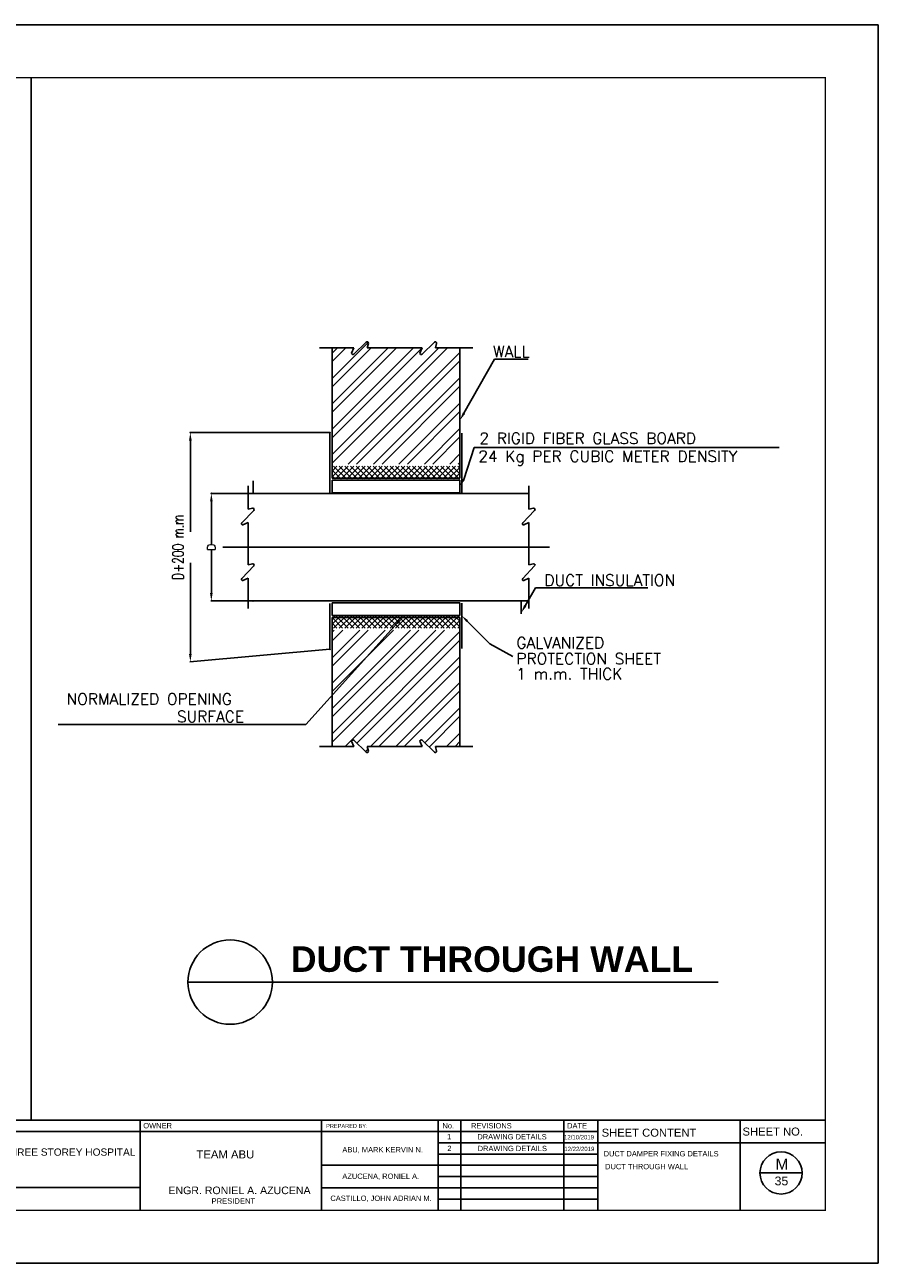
# Model space of a CAD drawing. Header units: millimetres. Extents: x 0 to 531, y -4 to 262.
# Tile 29 of 35: x 374 to 423, y 95 to 165. Entities that reach past the tile are written whole.
import ezdxf
from ezdxf.enums import TextEntityAlignment as Align

# ---------------------------------------------------------------- set-up
doc = ezdxf.new("R2010")
doc.units = ezdxf.units.MM
doc.linetypes.add('CENTER', pattern=[50.8, 31.75, -6.35, 6.35, -6.35])
doc.layers.add('.1', color=1, linetype='Continuous')
doc.layers.add('template', color=7, linetype='Continuous')
doc.styles.add('arial', font='arial.ttf')
doc.styles.add('ROMANS', font='romans.shx', dxfattribs={"width": 0.8, "height": 100})

# ---------------------------------------------------------------- blocks, each defined once
blk = doc.blocks.new('*X16')
at = {"color": 0, "linetype": 'Continuous'}
for p, q in [((-3.59, 131.65), (7.68, 142.91)), ((-3.59, 107.78), (29.84, 141.21)), ((-3.59, 115.74), (21.89, 141.21)), ((-3.59, 123.69), (13.93, 141.21)), ((-3.59, 139.6), (-1.98, 141.21)), ((-3.59, 105.13), (32.49, 141.21)), ((-3.59, 113.09), (24.54, 141.21)), ((-3.59, 121.04), (16.58, 141.21)), ((-3.59, 129), (8.63, 141.21)), ((-3.59, 136.95), (0.67, 141.21)), ((1.39, 104.8), (36.41, 139.83)), ((4.04, 104.8), (36.41, 137.18)), ((9.35, 104.8), (36.41, 131.87)), ((12, 104.8), (36.41, 129.22)), ((17.3, 104.8), (36.41, 123.92)), ((19.95, 104.8), (36.41, 121.27)), ((25.26, 104.8), (36.41, 115.96)), ((27.91, 104.8), (36.41, 113.31)), ((33.21, 104.8), (36.41, 108.01)), ((35.86, 104.8), (36.41, 105.36))]:
    blk.add_line(p, q, dxfattribs=at)
blk = doc.blocks.new('*X14')
at = {"color": 0, "linetype": 'Continuous'}
for p, q in [((-3.67, 54.66), (-0.94, 57.39)), ((-3.67, 56.43), (-2.71, 57.39)), ((-0.36, 53.39), (-3.67, 56.71)), ((-2.13, 53.39), (-3.67, 54.94)), ((-3.18, 53.39), (0.82, 57.39)), ((1.41, 53.39), (-2.59, 57.39)), ((-1.41, 53.39), (2.59, 57.39)), ((3.18, 53.39), (-0.82, 57.39)), ((0.36, 53.39), (4.36, 57.39)), ((4.94, 53.39), (0.94, 57.39)), ((2.13, 53.39), (6.13, 57.39)), ((6.71, 53.39), (2.71, 57.39)), ((3.89, 53.39), (7.89, 57.39)), ((8.48, 53.39), (4.48, 57.39)), ((5.66, 53.39), (9.66, 57.39)), ((10.25, 53.39), (6.25, 57.39)), ((7.43, 53.39), (11.43, 57.39)), ((12.02, 53.39), (8.02, 57.39)), ((9.2, 53.39), (13.2, 57.39)), ((13.78, 53.39), (9.78, 57.39)), ((10.97, 53.39), (14.97, 57.39)), ((15.55, 53.39), (11.55, 57.39)), ((12.73, 53.39), (16.73, 57.39)), ((17.32, 53.39), (13.32, 57.39)), ((14.5, 53.39), (18.5, 57.39)), ((19.09, 53.39), (15.09, 57.39)), ((16.27, 53.39), (20.27, 57.39)), ((20.85, 53.39), (16.85, 57.39)), ((18.04, 53.39), (22.04, 57.39)), ((22.62, 53.39), (18.62, 57.39)), ((19.8, 53.39), (23.8, 57.39)), ((24.39, 53.39), (20.39, 57.39)), ((21.57, 53.39), (25.57, 57.39)), ((26.16, 53.39), (22.16, 57.39)), ((23.34, 53.39), (27.34, 57.39)), ((27.93, 53.39), (23.93, 57.39)), ((25.11, 53.39), (29.11, 57.39)), ((29.69, 53.39), (25.69, 57.39)), ((26.88, 53.39), (30.88, 57.39)), ((31.46, 53.39), (27.46, 57.39)), ((28.64, 53.39), (32.64, 57.39)), ((33.23, 53.39), (29.23, 57.39)), ((30.41, 53.39), (34.41, 57.39)), ((35, 53.39), (31, 57.39)), ((32.18, 53.39), (36.18, 57.39)), ((36.33, 53.83), (32.76, 57.39)), ((33.95, 53.39), (36.33, 55.77)), ((36.33, 55.6), (34.53, 57.39)), ((36.33, 57.36), (36.3, 57.39)), ((35.71, 53.39), (36.33, 54))]:
    blk.add_line(p, q, dxfattribs=at)
blk = doc.blocks.new('*X15')
at = {"color": 0, "linetype": 'Continuous'}
for p, q in [((-3.59, 20.28), (28.87, 52.74)), ((-3.59, 28.23), (20.92, 52.74)), ((-3.59, 36.19), (12.96, 52.74)), ((-3.59, 44.14), (5.01, 52.74)), ((-3.59, 52.1), (-2.95, 52.74)), ((-3.59, 17.63), (31.52, 52.74)), ((-3.59, 25.58), (23.57, 52.74)), ((-3.59, 33.54), (15.61, 52.74)), ((-3.59, 41.49), (7.66, 52.74)), ((-3.59, 49.45), (-0.3, 52.74)), ((0.42, 16.33), (36.41, 52.32)), ((4.1, 17.36), (36.41, 49.67)), ((8.38, 16.33), (36.41, 44.37)), ((11.03, 16.33), (36.41, 41.72)), ((16.33, 16.33), (36.41, 36.41)), ((18.98, 16.33), (36.41, 33.76)), ((25.39, 17.43), (36.41, 28.46)), ((26.74, 16.13), (36.41, 25.81)), ((32.24, 16.33), (36.41, 20.5)), ((3.07, 16.33), (3.15, 16.41)), ((6.81, 14.76), (7.57, 15.53)), ((24.29, 16.33), (24.47, 16.52)), ((34.89, 16.33), (36.41, 17.85))]:
    blk.add_line(p, q, dxfattribs=at)

msp = doc.modelspace()

# ---------------------------------------------------------------- linework, layer by layer
at = {"layer": '.1', "color": 0}
msp.add_line((422.775, 165.136), (323.499, 165.136), dxfattribs=at)
for p, q in [((374.641, 162.128), (374.641, 102.869)), ((410.086, 141.11), (417.139, 141.11)), ((395.428, 131.117), (390.253, 125.363)), ((390.253, 125.363), (376.168, 125.363)), ((388.341, 110.72), (383.545, 110.72)), ((388.341, 110.72), (413.681, 110.72))]:
    msp.add_line(p, q)
at = {"linetype": 'Continuous'}
for p, q in [((392.977, 146.767), (391.022, 146.767)), ((391.748, 146.767), (391.748, 139.367)), ((391.748, 146.767), (392.977, 146.767)), ((392.977, 146.767), (392.848, 146.473)), ((392.971, 146.416), (393.676, 147.094)), ((393.797, 147.025), (393.738, 146.767)), ((396.852, 146.767), (393.738, 146.767)), ((396.852, 146.767), (396.723, 146.473)), ((396.846, 146.416), (397.551, 147.094)), ((397.672, 147.025), (397.613, 146.767)), ((399.729, 146.767), (397.613, 146.767)), ((399.004, 146.767), (397.613, 146.767)), ((399.004, 139.367), (399.004, 146.767)), ((399.23, 143.058), (400.964, 146.126)), ((400.964, 146.126), (402.872, 146.126)), ((399.215, 139.294), (399.804, 141.11)), ((399.804, 141.11), (410.086, 141.11)), ((386.959, 137.598), (386.959, 138.931)), ((387.249, 138.495), (387.249, 139.221)), ((391.732, 139.249), (398.988, 139.249)), ((391.732, 138.523), (391.732, 139.249)), ((391.748, 139.367), (399.004, 139.367)), ((398.988, 139.249), (398.988, 138.523)), ((402.922, 137.598), (402.922, 138.931)), ((386.959, 138.495), (402.922, 138.495)), ((398.988, 138.523), (391.732, 138.523)), ((386.608, 136.831), (387.286, 137.536)), ((387.217, 137.657), (386.959, 137.598)), ((402.571, 136.831), (403.249, 137.536)), ((403.18, 137.657), (402.922, 137.598)), ((386.959, 136.837), (386.665, 136.708)), ((386.959, 135.441), (386.959, 136.837)), ((386.959, 135.441), (386.959, 136.837)), ((402.922, 136.837), (402.627, 136.708)), ((402.922, 135.441), (402.922, 136.837)), ((386.959, 135.441), (386.959, 134.436)), ((386.959, 135.441), (386.959, 134.436)), ((402.922, 135.441), (402.922, 134.436)), ((387.217, 134.495), (386.959, 134.436)), ((403.18, 134.495), (402.922, 134.436)), ((386.608, 133.669), (387.286, 134.374)), ((402.571, 133.669), (403.249, 134.374)), ((386.959, 133.675), (386.665, 133.546)), ((386.959, 133.675), (386.959, 131.95)), ((402.922, 133.675), (402.627, 133.546)), ((402.713, 132.111), (403.303, 133.132)), ((402.922, 133.675), (402.922, 131.95)), ((403.303, 133.132), (409.69, 133.132)), ((386.959, 132.386), (402.922, 132.386)), ((402.486, 132.386), (402.486, 131.66)), ((398.988, 132.282), (391.732, 132.282)), ((391.732, 132.282), (391.732, 131.557)), ((398.988, 131.557), (398.988, 132.282)), ((391.732, 131.557), (398.988, 131.557)), ((391.748, 131.438), (399.004, 131.438)), ((391.748, 124.114), (391.748, 131.438)), ((399.004, 131.438), (399.004, 124.114)), ((399.414, 131.238), (400.702, 129.95)), ((400.702, 129.95), (402.008, 129.23)), ((392.977, 124.114), (391.022, 124.114)), ((391.748, 124.114), (392.977, 124.114)), ((392.977, 124.114), (392.848, 124.408)), ((392.971, 124.465), (393.676, 123.787)), ((396.852, 124.114), (393.738, 124.114)), ((393.797, 123.856), (393.738, 124.114)), ((396.852, 124.114), (396.723, 124.408)), ((396.846, 124.465), (397.551, 123.787)), ((399.004, 124.114), (397.613, 124.114)), ((399.729, 124.114), (397.613, 124.114)), ((397.672, 123.856), (397.613, 124.114))]:
    msp.add_line(p, q, dxfattribs=at)
at = {"linetype": 'ByBlock'}
for p, q in [((391.604, 141.957), (383.647, 141.957)), ((383.68, 141.503), (383.68, 136.321)), ((386.948, 138.495), (384.841, 138.495)), ((384.874, 138.042), (384.874, 135.608)), ((384.874, 132.839), (384.874, 135.273)), ((383.68, 129.378), (383.68, 134.56)), ((387.238, 132.386), (384.841, 132.386)), ((391.604, 129.644), (383.647, 128.924))]:
    msp.add_line(p, q, dxfattribs=at)
at = {"linetype": 'CENTER'}
msp.add_line((404.083, 135.441), (385.521, 135.441), dxfattribs=at)
at = {"linetype": 'Continuous', "const_width": 0.0907}
for points in [[(391.615, 138.549), (391.615, 141.957)], [(399.106, 138.528), (399.106, 141.935)], [(391.615, 132.256), (391.615, 129.644)], [(399.106, 132.278), (399.106, 129.665)]]:
    msp.add_lwpolyline(points, dxfattribs=at)
msp.add_circle((385.943, 110.72), 2.398)
at = {"linetype": 'Continuous'}
for centre, start, end in [((392.921, 146.469), 176.82851, 313.85448), ((393.727, 147.042), 346.78212, 133.85448), ((396.796, 146.469), 176.82851, 313.85448), ((397.601, 147.042), 346.78212, 133.85448), ((387.234, 137.586), 316.14552, 103.21788), ((403.196, 137.586), 316.14552, 103.21788), ((386.661, 136.781), 136.14552, 273.17149), ((402.623, 136.781), 136.14552, 273.17149), ((387.234, 134.424), 316.14552, 103.21788), ((403.196, 134.424), 316.14552, 103.21788), ((386.661, 133.619), 136.14552, 273.17149), ((402.623, 133.619), 136.14552, 273.17149), ((392.921, 124.412), 46.14552, 183.17149), ((396.796, 124.412), 46.14552, 183.17149), ((393.727, 123.839), 226.14552, 13.21788), ((397.601, 123.839), 226.14552, 13.21788)]:
    msp.add_arc(centre, 0.0726, start, end, dxfattribs=at)
at = {"linetype": 'ByBlock'}
for p in [(383.68, 141.957), (391.615, 141.957), (384.874, 138.495), (386.959, 138.495), (387.249, 132.386), (391.615, 129.644)]:
    msp.add_point(p, dxfattribs=at)
at = {"linetype": 'Continuous'}
for points in [[(399.296, 143.02), (399.165, 143.096), (399.004, 142.665)], [(399.28, 139.256), (399.149, 139.331), (398.988, 138.901)], [(402.779, 132.073), (402.648, 132.149), (402.486, 131.718)], [(399.363, 131.187), (399.465, 131.29), (399.106, 131.546)]]:
    msp.add_solid(points, dxfattribs=at)
at = {"linetype": 'ByBlock'}
for points in [[(383.604, 141.503), (383.756, 141.503), (383.68, 141.957)], [(384.798, 138.042), (384.949, 138.042), (384.874, 138.495)], [(384.798, 132.839), (384.949, 132.839), (384.874, 132.386)], [(383.604, 129.378), (383.756, 129.378), (383.68, 128.924)]]:
    msp.add_solid(points, dxfattribs=at)
msp.add_solid([(395.376, 131.171), (395.481, 131.063), (395.753, 131.434)])
at = {"layer": 'template'}
for p, q in [((422.775, 94.741), (422.775, 165.136)), ((329.515, 102.869), (419.766, 102.869)), ((380.838, 102.869), (380.838, 97.749)), ((391.14, 102.869), (391.14, 97.749)), ((397.77, 102.869), (397.77, 97.749)), ((399.05, 102.869), (399.05, 97.749)), ((404.915, 102.869), (404.915, 97.749)), ((406.835, 102.869), (406.835, 97.749)), ((414.929, 102.869), (414.929, 97.749)), ((345.362, 102.229), (401.933, 102.229)), ((400.174, 102.229), (406.835, 102.229)), ((397.77, 101.589), (408.53, 101.589)), ((405.169, 101.589), (419.766, 101.589)), ((397.77, 100.949), (406.835, 100.949)), ((391.14, 100.309), (401.933, 100.309)), ((400.174, 100.309), (406.835, 100.309)), ((397.77, 99.669), (406.835, 99.669)), ((416.05, 99.873), (418.45, 99.873)), ((345.362, 99.036), (380.838, 99.036)), ((391.14, 99.029), (401.933, 99.029)), ((400.174, 99.029), (406.835, 99.029)), ((397.77, 98.389), (406.835, 98.389)), ((323.499, 94.741), (422.775, 94.741))]:
    msp.add_line(p, q, dxfattribs=at)
at = {"layer": 'template', "linetype": 'Continuous', "const_width": 0.0853}
msp.add_lwpolyline([(329.515, 97.749), (419.766, 97.749), (419.766, 162.128), (329.515, 162.128)], close=True, dxfattribs=at)
at = {"layer": 'template'}
msp.add_circle((417.25, 99.873), 1.2, dxfattribs=at)

# ---------------------------------------------------------------- block references
at = {"linetype": 'Continuous', "xscale": 0.1813970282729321, "yscale": 0.1813970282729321, "zscale": 0.1813970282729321}
for name in ['*X16', '*X14', '*X15']:
    msp.add_blockref(name, (392.398, 121.152), dxfattribs=at)
at = {"linetype": 'Continuous', "xscale": -0.1813970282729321, "yscale": 0.1813970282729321, "zscale": 0.1813970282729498, "rotation": 180}
msp.add_blockref('*X14', (392.398, 149.729), dxfattribs=at)

# ---------------------------------------------------------------- texts
at = {"style": 'ROMANS'}
for s, height, p in [('WALL', 0.6395, (401.923, 146.565)), ('DUCT INSULATION', 0.63946, (407.513, 133.561))]:
    msp.add_text(s, height=height, dxfattribs=at).set_placement(p, align=Align.MIDDLE)
for s, height, p in [('2 RIGID FIBER GLASS BOARD', 0.63946, (400.109, 141.311)), ('24 Kg PER CUBIC METER DENSITY', 0.63946, (400.046, 140.288)), ('GALVANIZED', 0.6395, (402.208, 129.691)), ('PROTECTION SHEET', 0.63946, (402.208, 128.783)), ('1 m.m. THICK', 0.63946, (402.208, 127.926)), ('NORMALIZED OPENING ', 0.63946, (376.647, 126.491)), ('SURFACE', 0.6395, (382.922, 125.493))]:
    msp.add_text(s, height=height, dxfattribs=at).set_placement(p)
at = {"style": 'ROMANS', "width": 0.7}
msp.add_text('D+200 m.m', height=0.6394, rotation=90, dxfattribs=at).set_placement((382.981, 135.441), align=Align.MIDDLE)
at = {"linetype": 'ByBlock', "style": 'ROMANS'}
msp.add_text('D', height=0.453, rotation=90, dxfattribs=at).set_placement((384.874, 135.441), align=Align.MIDDLE_CENTER)
at = {"insert": (389.39, 112.754), "char_height": 1.45195, "attachment_point": 1, "style": 'arial'}
msp.add_mtext_dynamic_manual_height_columns('{\\fArial|b1|i0|c0|p34;DUCT THROUGH WALL}', width=43.36072, gutter_width=1, heights=[0], dxfattribs=at)
at = {"layer": 'template', "style": 'arial'}
for s, height, p in [('OWNER', 0.304, (381.007, 102.41)), ('PREPARED BY: ', 0.22802, (391.399, 102.428)), ('No.', 0.304, (398.007, 102.403)), ('1', 0.304, (398.27, 101.783)), ('REVISIONS', 0.304, (399.633, 102.403)), ('DRAWING DETAILS', 0.30402, (399.993, 101.778)), ('DATE', 0.304, (405.094, 102.403)), ('SHEET CONTENT', 0.45603, (407.057, 101.933)), ('SHEET NO.', 0.456, (415.063, 101.997)), ('2', 0.304, (398.286, 101.117)), ('DRAWING DETAILS', 0.30402, (400.009, 101.113)), ('12/10/2019', 0.2432, (404.92, 101.783)), ('12/22/2019', 0.2432, (404.937, 101.118)), ('PROPOSED THREE STOREY HOSPITAL', 0.41257, (369.641, 100.852)), ('TEAM ABU', 0.4598, (384.028, 100.698)), ('ABU, MARK KERVIN N.', 0.30402, (392.319, 101.04)), ('DUCT DAMPER FIXING DETAILS', 0.30402, (407.168, 100.813)), ('M', 0.624, (416.94, 100.06)), ('DUCT THROUGH WALL', 0.30402, (407.253, 100.082)), ('AZUCENA, RONIEL A.', 0.30402, (392.319, 99.534)), ('35', 0.4993, (416.885, 99.167)), ('ENGR. RONIEL A. AZUCENA', 0.43038, (382.432, 98.668)), ('CASTILLO, JOHN ADRIAN M.', 0.30402, (391.639, 98.282)), ('PRESIDENT', 0.3099, (384.885, 98.124))]:
    msp.add_text(s, height=height, dxfattribs=at).set_placement(p)

doc.saveas('drawing.dxf')
